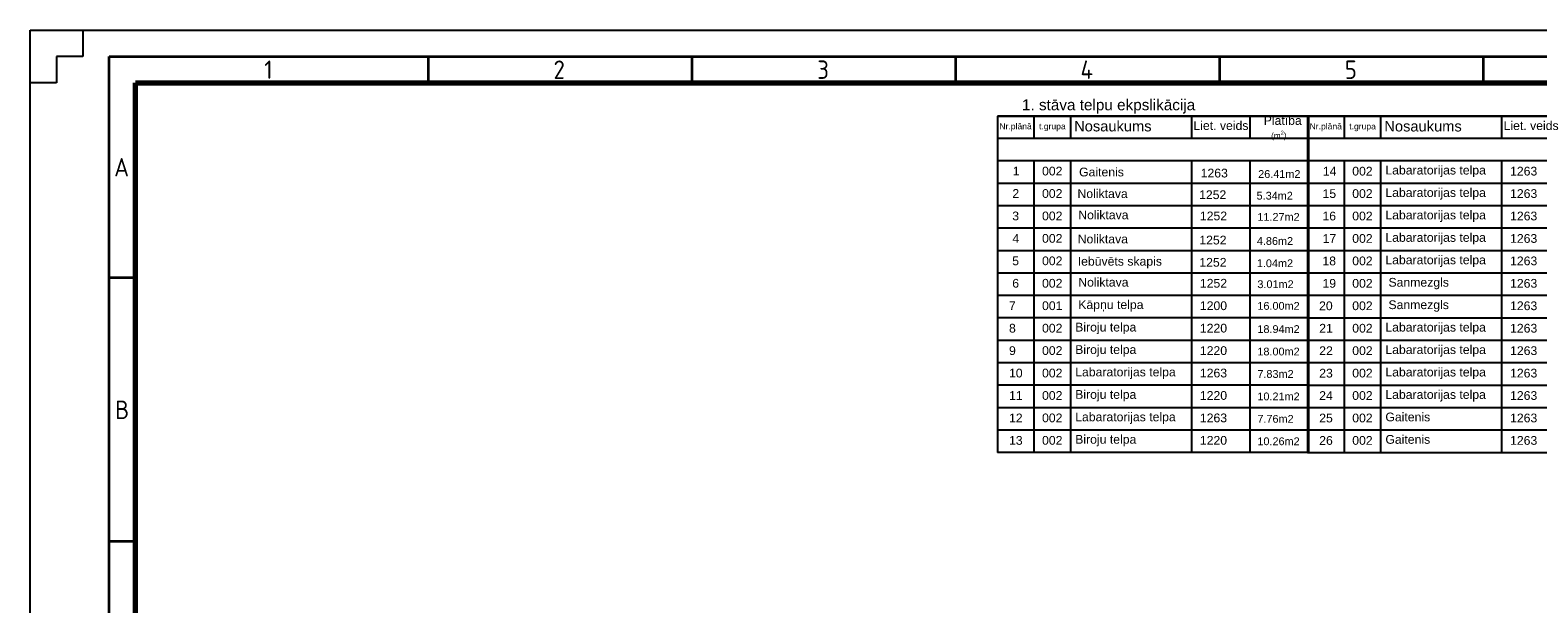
# Model space of a CAD drawing. Header units: millimetres. Extents: x -1662057 to -197461, y -941126 to 63888.
# Tile 92 of 209: x -1662057 to -1623283, y -295881 to -281121. Entities that reach past the tile are written whole.
import ezdxf

# ---------------------------------------------------------------- set-up
doc = ezdxf.new("R2010")
doc.units = ezdxf.units.MM
doc.layers.add('0000 TELPU NUMERĀCIJA - ROOM NUMBERS', color=7, linetype='CONTINUOUS')
doc.layers.add('Rasējuma lapa', color=7, linetype='CONTINUOUS')
doc.styles.add('ISO', font='iso')
doc.styles.add('PBL', font='arial.ttf')

# ---------------------------------------------------------------- blocks, each defined once
blk = doc.blocks.new('A1_L')
at = {"layer": 'Rasējuma lapa'}
for p, q in [((-841, 0), (-841, 594)), ((-841, 594), (0, 594)), ((-831, 594), (-831, 589)), ((-831, 589), (-836, 589)), ((-836, 589), (-836, 584)), ((-836, 584), (-841, 584))]:
    blk.add_line(p, q, dxfattribs=at)
at = {"layer": 'Rasējuma lapa', "lineweight": 35}
for p, q in [((-826, 5), (-826, 589)), ((-826, 589), (-5, 589)), ((-765.5, 584), (-765.5, 589)), ((-715.5, 584), (-715.5, 589)), ((-665.5, 584), (-665.5, 589)), ((-615.5, 584), (-615.5, 589)), ((-565.5, 584), (-565.5, 589)), ((-821, 547), (-826, 547)), ((-821, 497), (-826, 497))]:
    blk.add_line(p, q, dxfattribs=at)
at = {"layer": 'Rasējuma lapa', "lineweight": 70}
for p, q in [((-821, 10), (-821, 584)), ((-821, 584), (-10, 584))]:
    blk.add_line(p, q, dxfattribs=at)
at = {"layer": 'Rasējuma lapa', "style": 'ISO'}
for s, p in [('1', (-796.62, 584.75)), ('2', (-741.79, 584.75)), ('3', (-691.8, 584.75)), ('4', (-641.9, 584.75)), ('5', (-591.8, 584.75)), ('A', (-825.08, 566.25)), ('B', (-824.9, 520.25))]:
    blk.add_text(s, height=3.5, dxfattribs=at).set_placement(p)
blk = doc.blocks.new('*U1264')
at = {"layer": 'Rasējuma lapa'}
blk.add_blockref('A1_L', (0, 0), dxfattribs=at)

msp = doc.modelspace()

# ---------------------------------------------------------------- linework, layer by layer
at = {"layer": '0000 TELPU NUMERĀCIJA - ROOM NUMBERS'}
for p, q in [((-1637183.14679, -283330.60866), (-1629183.14701, -283330.60866)), ((-1629183.14776, -283330.60866), (-1637183.14679, -283330.60866)), ((-1637183.14679, -283330.60866), (-1637183.14679, -291990.70212)), ((-1636242.75219, -283330.60866), (-1636242.75219, -283907.94823)), ((-1635302.35758, -283330.60866), (-1635302.35758, -283907.94823)), ((-1632183.14776, -283907.94823), (-1632183.14776, -283330.60866)), ((-1630683.14776, -283907.94823), (-1630683.14776, -283330.60866)), ((-1629205.84105, -283332.38538), (-1621205.84127, -283332.38538)), ((-1621205.84201, -283332.38538), (-1629205.84105, -283332.38538)), ((-1629205.84105, -283332.38538), (-1629205.84105, -291992.47884)), ((-1629183.14776, -283330.60866), (-1629183.14776, -291990.70212)), ((-1628265.44644, -283332.38538), (-1628265.44644, -283909.72494)), ((-1627325.05184, -283332.38538), (-1627325.05184, -283909.72494)), ((-1624205.84201, -283909.72494), (-1624205.84201, -283332.38538)), ((-1629183.14776, -283907.94823), (-1637183.14679, -283907.94823)), ((-1621205.84201, -283909.72494), (-1629205.84105, -283909.72494)), ((-1629183.14776, -284485.28779), (-1637183.14679, -284485.28779)), ((-1636242.75219, -284485.28779), (-1636242.75219, -291990.70212)), ((-1635302.35758, -284485.28779), (-1635302.35758, -291990.70212)), ((-1632183.14776, -291990.70212), (-1632183.14776, -284485.28779)), ((-1630683.14776, -291990.70212), (-1630683.14776, -284485.28779)), ((-1621205.84201, -284487.06451), (-1629205.84105, -284487.06451)), ((-1628265.44644, -284487.06451), (-1628265.44644, -291992.47884)), ((-1627325.05184, -284487.06451), (-1627325.05184, -291992.47884)), ((-1624205.84201, -291992.47884), (-1624205.84201, -284487.06451)), ((-1629183.14776, -285062.62735), (-1637183.14679, -285062.62735)), ((-1621205.84201, -285064.40407), (-1629205.84105, -285064.40407)), ((-1629183.14776, -285639.96692), (-1637183.14679, -285639.96692)), ((-1621205.84201, -285641.74364), (-1629205.84105, -285641.74364)), ((-1629183.14776, -286217.30648), (-1637183.14679, -286217.30648)), ((-1621205.84201, -286219.0832), (-1629205.84105, -286219.0832)), ((-1629183.14776, -286794.64604), (-1637183.14679, -286794.64604)), ((-1621205.84201, -286796.42276), (-1629205.84105, -286796.42276)), ((-1629183.14776, -287371.98561), (-1637183.14679, -287371.98561)), ((-1621205.84201, -287373.76233), (-1629205.84105, -287373.76233)), ((-1629183.14776, -287949.32517), (-1637183.14679, -287949.32517)), ((-1621205.84201, -287951.10189), (-1629205.84105, -287951.10189)), ((-1629183.14776, -288526.66474), (-1637183.14679, -288526.66474)), ((-1621205.84201, -288528.44146), (-1629205.84105, -288528.44146)), ((-1629183.14776, -289104.0043), (-1637183.14679, -289104.0043)), ((-1629183.14776, -289104.0043), (-1637183.14679, -289104.0043)), ((-1621205.84201, -289105.78102), (-1629205.84105, -289105.78102)), ((-1621205.84201, -289105.78102), (-1629205.84105, -289105.78102)), ((-1629183.14776, -289681.34386), (-1637183.14679, -289681.34386)), ((-1629183.14776, -289681.34386), (-1637183.14679, -289681.34386)), ((-1621205.84201, -289683.12058), (-1629205.84105, -289683.12058)), ((-1621205.84201, -289683.12058), (-1629205.84105, -289683.12058)), ((-1629183.14776, -290258.68343), (-1637183.14679, -290258.68343)), ((-1629183.14776, -290258.68343), (-1637183.14679, -290258.68343)), ((-1629183.14776, -290258.68343), (-1637183.14679, -290258.68343)), ((-1621205.84201, -290260.46015), (-1629205.84105, -290260.46015)), ((-1621205.84201, -290260.46015), (-1629205.84105, -290260.46015)), ((-1621205.84201, -290260.46015), (-1629205.84105, -290260.46015)), ((-1629183.14776, -290836.02299), (-1637183.14679, -290836.02299)), ((-1629183.14776, -290836.02299), (-1637183.14679, -290836.02299)), ((-1629183.14776, -290836.02299), (-1637183.14679, -290836.02299)), ((-1621205.84201, -290837.79971), (-1629205.84105, -290837.79971)), ((-1621205.84201, -290837.79971), (-1629205.84105, -290837.79971)), ((-1621205.84201, -290837.79971), (-1629205.84105, -290837.79971)), ((-1629183.14776, -291413.36256), (-1637183.14679, -291413.36256)), ((-1629183.14776, -291413.36256), (-1637183.14679, -291413.36256)), ((-1629183.14776, -291413.36256), (-1637183.14679, -291413.36256)), ((-1621205.84201, -291415.13927), (-1629205.84105, -291415.13927)), ((-1621205.84201, -291415.13927), (-1629205.84105, -291415.13927)), ((-1621205.84201, -291415.13927), (-1629205.84105, -291415.13927)), ((-1629183.14776, -291990.70212), (-1637183.14679, -291990.70212)), ((-1621205.84201, -291992.47884), (-1629205.84105, -291992.47884))]:
    msp.add_line(p, q, dxfattribs=at)

# ---------------------------------------------------------------- block references
at = {"layer": 'Rasējuma lapa', "xscale": 135.6730224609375, "yscale": 135.6730224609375, "zscale": 135.6730224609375}
msp.add_blockref('*U1264', (-1547956.19836, -361710.6175), dxfattribs=at)

# ---------------------------------------------------------------- texts
at = {"layer": '0000 TELPU NUMERĀCIJA - ROOM NUMBERS', "color": 140, "style": 'PBL'}
for s, p in [('Labaratorijas telpa', (-1627203.85074, -284834.68756)), ('Labaratorijas telpa', (-1627203.85074, -285412.02713)), ('Labaratorijas telpa', (-1627203.85074, -285989.36669)), ('Labaratorijas telpa', (-1627203.85074, -286566.70625)), ('Labaratorijas telpa', (-1627203.85074, -287144.04582)), ('Biroju telpa', (-1635181.15649, -288874.28779)), ('Labaratorijas telpa', (-1627203.85074, -288876.06451)), ('Biroju telpa', (-1635181.15649, -289451.62735)), ('Labaratorijas telpa', (-1627203.85074, -289453.40407)), ('Labaratorijas telpa', (-1635181.15649, -290028.96692)), ('Labaratorijas telpa', (-1627203.85074, -290030.74364)), ('Biroju telpa', (-1635181.15649, -290606.30648)), ('Labaratorijas telpa', (-1627203.85074, -290608.0832)), ('Labaratorijas telpa', (-1635181.15649, -291183.64604)), ('Gaitenis', (-1627203.85074, -291185.42276)), ('Biroju telpa', (-1635181.15649, -291760.98561)), ('Gaitenis', (-1627203.85074, -291762.76233))]:
    msp.add_text(s, height=225, dxfattribs=at).set_placement(p)
at = {"layer": '0000 TELPU NUMERĀCIJA - ROOM NUMBERS', "style": 'PBL'}
for s, height, p in [('1', 225, (-1636788.61456, -284859.07274)), ('002', 225, (-1636033.69915, -284859.07274)), ('Gaitenis', 225, (-1635081.64681, -284883.38326)), ('1263', 225, (-1631953.85938, -284910.66821)), ('26.41m2', 200, (-1630475.28575, -284922.54628)), ('14', 225, (-1628811.30882, -284860.84946)), ('002', 225, (-1628056.39341, -284860.84946)), ('1263', 225, (-1623996.78898, -284860.84946)), ('2', 225, (-1636796.6722, -285436.57274)), ('002', 225, (-1636033.69915, -285436.4123)), ('Noliktava', 225, (-1635122.1175, -285440.5016)), ('1252', 225, (-1631994.33007, -285467.78655)), ('5.34m2', 200, (-1630515.75644, -285479.66463)), ('15', 225, (-1628819.36646, -285438.34946)), ('002', 225, (-1628056.39341, -285438.18902)), ('1263', 225, (-1623996.78898, -285438.18902)), ('Noliktava', 225, (-1635101.88215, -285986.46692)), ('3', 225, (-1636799.81852, -286014.07274)), ('002', 225, (-1636033.69915, -286013.75187)), ('1252', 225, (-1631974.09473, -286013.75187)), ('11.27m2', 200, (-1630495.5211, -286025.62994)), ('16', 225, (-1628822.51278, -286015.84946)), ('002', 225, (-1628056.39341, -286015.52859)), ('1263', 225, (-1623996.78898, -286015.52859)), ('4', 225, (-1636794.75372, -286591.57274)), ('002', 225, (-1636033.69915, -286591.09143)), ('Noliktava', 225, (-1635115.95541, -286606.74904)), ('1252', 225, (-1631988.16799, -286634.03399)), ('4.86m2', 200, (-1630509.59436, -286645.91206)), ('17', 225, (-1628817.44797, -286593.34946)), ('002', 225, (-1628056.39341, -286592.86815)), ('1263', 225, (-1623996.78898, -286592.86815)), ('5', 225, (-1636800.58591, -287169.07274)), ('002', 225, (-1636033.69915, -287168.431)), ('Iebūvēts skapis', 225, (-1635115.95541, -287179.5623)), ('1252', 225, (-1631988.16799, -287206.84725)), ('1.04m2', 200, (-1630509.59436, -287218.72532)), ('18', 225, (-1628823.28017, -287170.84946)), ('002', 225, (-1628056.39341, -287170.20771)), ('1263', 225, (-1623996.78898, -287170.20771)), ('6', 225, (-1636799.05113, -287746.57274)), ('002', 225, (-1636033.69915, -287745.77056)), ('Noliktava', 225, (-1635101.88215, -287718.48561)), ('1252', 225, (-1631974.09473, -287745.77056)), ('3.01m2', 200, (-1630495.5211, -287757.64863)), ('19', 225, (-1628821.74538, -287748.34946)), ('002', 225, (-1628056.39341, -287747.54728)), ('Sanmezgls', 225, (-1627124.57641, -287720.74364)), ('1263', 225, (-1623996.78898, -287747.46176)), ('001', 225, (-1636033.69915, -288323.11012)), ('Kāpņu telpa', 225, (-1635101.88215, -288295.82517)), ('1200', 225, (-1631974.09473, -288323.11012)), ('Sanmezgls', 225, (-1627124.57641, -288298.0832)), ('7', 225, (-1636886.07364, -288324.07274)), ('16.00m2', 200, (-1630495.5211, -288315.16197)), ('20', 225, (-1628908.76789, -288325.84946)), ('002', 225, (-1628056.39341, -288324.88684)), ('1263', 225, (-1623996.78898, -288324.88684)), ('8', 225, (-1636882.62036, -288901.57274)), ('002', 225, (-1636033.69915, -288900.44969)), ('1220', 225, (-1631974.09473, -288900.44969)), ('18.94m2', 200, (-1630495.5211, -288912.32776)), ('21', 225, (-1628905.31462, -288903.34946)), ('002', 225, (-1628056.39341, -288902.22641)), ('1263', 225, (-1623996.78898, -288902.22641)), ('9', 225, (-1636882.62036, -289478.9123)), ('002', 225, (-1636033.69915, -289477.78925)), ('1220', 225, (-1631974.09473, -289477.78925)), ('22', 225, (-1628905.31462, -289480.68902)), ('002', 225, (-1628056.39341, -289479.56597)), ('1263', 225, (-1623996.78898, -289479.56597)), ('18.00m2', 200, (-1630495.5211, -289489.66732)), ('10', 225, (-1636882.62036, -290056.25187)), ('002', 225, (-1636033.69915, -290055.12881)), ('1263', 225, (-1631974.09473, -290055.12881)), ('7.83m2', 200, (-1630495.5211, -290067.00689)), ('23', 225, (-1628905.31462, -290058.02859)), ('002', 225, (-1628056.39341, -290056.90553)), ('1263', 225, (-1623996.78898, -290056.90553)), ('11', 225, (-1636882.62036, -290633.59143)), ('002', 225, (-1636033.69915, -290632.46838)), ('1220', 225, (-1631974.09473, -290632.46838)), ('24', 225, (-1628905.31462, -290635.36815)), ('002', 225, (-1628056.39341, -290634.2451)), ('1263', 225, (-1623996.78898, -290634.2451)), ('10.21m2', 200, (-1630495.5211, -290644.34645)), ('12', 225, (-1636882.62036, -291210.931)), ('002', 225, (-1636033.69915, -291209.80794)), ('1263', 225, (-1631974.09473, -291209.80794)), ('7.76m2', 200, (-1630495.5211, -291221.68602)), ('25', 225, (-1628905.31462, -291212.70771)), ('002', 225, (-1628056.39341, -291211.58466)), ('1263', 225, (-1623996.78898, -291211.58466)), ('13', 225, (-1636882.62036, -291788.27056)), ('002', 225, (-1636033.69915, -291787.14751)), ('1220', 225, (-1631974.09473, -291787.14751)), ('26', 225, (-1628905.31462, -291790.04728)), ('002', 225, (-1628056.39341, -291788.92423)), ('1263', 225, (-1623996.78898, -291788.92423)), ('10.26m2', 200, (-1630495.5211, -291799.02558))]:
    msp.add_text(s, height=height, dxfattribs=at).set_placement(p)
at = {"layer": '0000 TELPU NUMERĀCIJA - ROOM NUMBERS', "attachment_point": 1, "style": 'PBL'}
for s, insert, char_height, width in [('{\\fArial|b0|i0|c186|p34;1. stāva telpu ekpslikācija}', (-1636549.65194, -282901.34204), 281.25, 8523.8800857), ('\\pxqc;{\\fArial|b0|i0|c186|p34;Nosaukums}', (-1636242.75229, -283455.98835), 270, 4059.6045343), ('\\A1;\\pi373.52;{\\fArial|b0|i0|c186|p34;Platība \\P\\pi564.79;\\H0.66667x;(m\\H0.7x;\\S2^ ;\\H1.4286x;)}', (-1630705.84105, -283332.38538), 225, 1500), ('\\pxqc;{\\fArial|b0|i0|c186|p34;Nosaukums}', (-1628265.44655, -283457.76507), 270, 4059.6045343), ('\\pi-29.664;{\\fArial|b0|i0|c186|p34;Nr.plānā}', (-1637100.94873, -283515.15762), 157.5, 776.5110072), ('\\pxi-0.18834;{\\fArial|b0|i0|c186|p34;t.grupa}', (-1636080.77452, -283515.15762), 157.5, 776.5110072), ('\\pi-29.664;{\\fArial|b0|i0|c186|p34;Nr.plānā}', (-1629123.64299, -283516.93434), 157.5, 776.5110072), ('\\A1;\\pxqc;{\\fArial|b0|i0|c186|p34;Liet. veids}', (-1632183.14776, -283462.8169), 225, 1500), ('\\pxi-0.18834;{\\fArial|b0|i0|c186|p34;t.grupa}', (-1628103.46877, -283516.93434), 157.5, 776.5110072), ('\\pi-29.664;{\\fArial|b0|i0|c186|p34;Nr.plānā}', (-1621123.64321, -283516.93434), 157.5, 776.5110072), ('\\A1;\\pxqc;{\\fArial|b0|i0|c186|p34;Liet. veids}', (-1624205.84201, -283464.59362), 225, 1500)]:
    msp.add_mtext(s, dxfattribs=dict(at, insert=insert, char_height=char_height, width=width))

doc.saveas('drawing.dxf')
